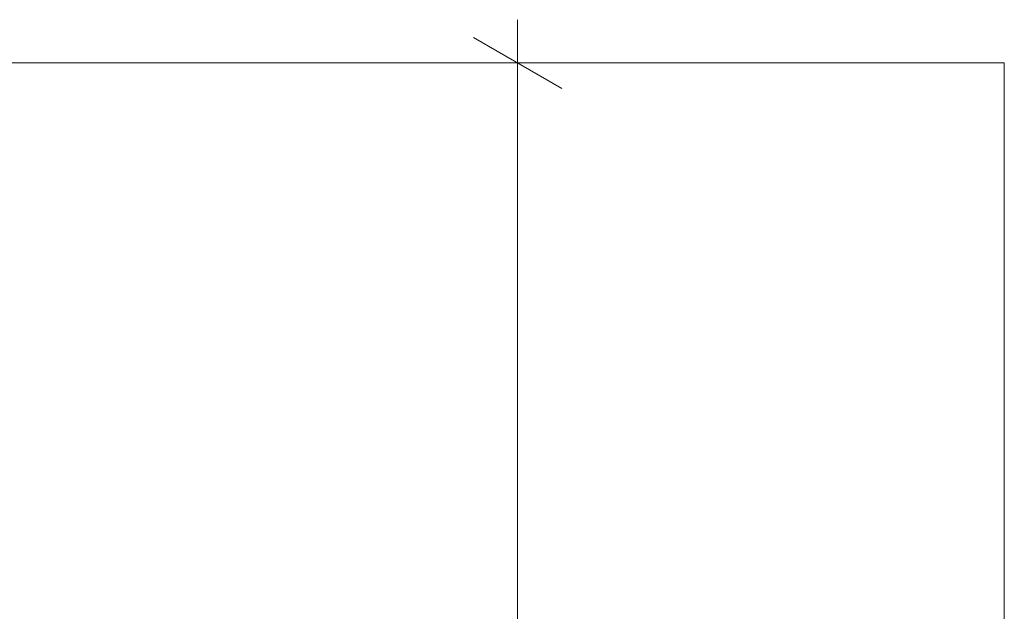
# Model space of a CAD drawing. Header units: millimetres. Extents: x 0 to 650, y -1 to 707.
# Tile 81 of 131: x 407 to 440, y 366 to 386. Entities that reach past the tile are written whole.
import ezdxf
from ezdxf.xclip import XClip

# ---------------------------------------------------------------- set-up
doc = ezdxf.new("R2010")
doc.units = ezdxf.units.MM
doc.header["$MEASUREMENT"] = 0
doc.header["$XCLIPFRAME"] = 0
doc.linetypes.add('Wipeout_Contour', pattern=[1000, 0, -1000])
doc.layers.add('Cotas - Geral.2D', color=7, linetype='Continuous')
doc.layers.add('Parede.ARQ', color=7, linetype='Continuous')

# ---------------------------------------------------------------- blocks, each defined once
blk = doc.blocks.new('Desenho_2_2', base_point=(960.574, 336.178))
at = {"layer": 'Cotas - Geral.2D', "color": 7, "linetype": 'Continuous', "lineweight": 0}
for p, q in [((423.518, 384.478), (423.518, 385.945)), ((425.018, 383.612), (422.018, 385.344)), ((425.768, 384.478), (421.268, 384.478)), ((423.518, 336.178), (423.518, 384.478))]:
    blk.add_line(p, q, dxfattribs=at)
at = {"layer": 'Parede.ARQ', "color": 8, "linetype": 'Continuous', "lineweight": 0}
for p, q in [((440.048, 384.478), (362.543, 384.478)), ((440.048, 351.978), (440.048, 384.478))]:
    blk.add_line(p, q, dxfattribs=at)
at = {"color": 254, "linetype": 'Wipeout_Contour', "lineweight": 0, "ltscale": 2180.103384}
blk.add_wipeout([(409.048, 369.978), (407.548, 369.978), (407.548, 351.978), (409.048, 351.978)], dxfattribs=at).dxf.layer = 'Parede.ARQ'
at = {"color": 254, "linetype": 'Wipeout_Contour', "lineweight": 0, "ltscale": 2227.097589}
blk.add_wipeout([(425.548, 367.778), (424.048, 367.778), (424.048, 351.978), (425.548, 351.978)], dxfattribs=at).dxf.layer = 'Parede.ARQ'

msp = doc.modelspace()

# ---------------------------------------------------------------- block references
at = {"color": 7, "linetype": 'Continuous', "lineweight": 0}
ref = msp.add_blockref('Desenho_2_2', (960.574, 336.178), dxfattribs=at)
XClip(ref).set_block_clipping_path([(351.923237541, 325.8360772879), (633.5139366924, 392.5007536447)])

doc.saveas('drawing.dxf')
